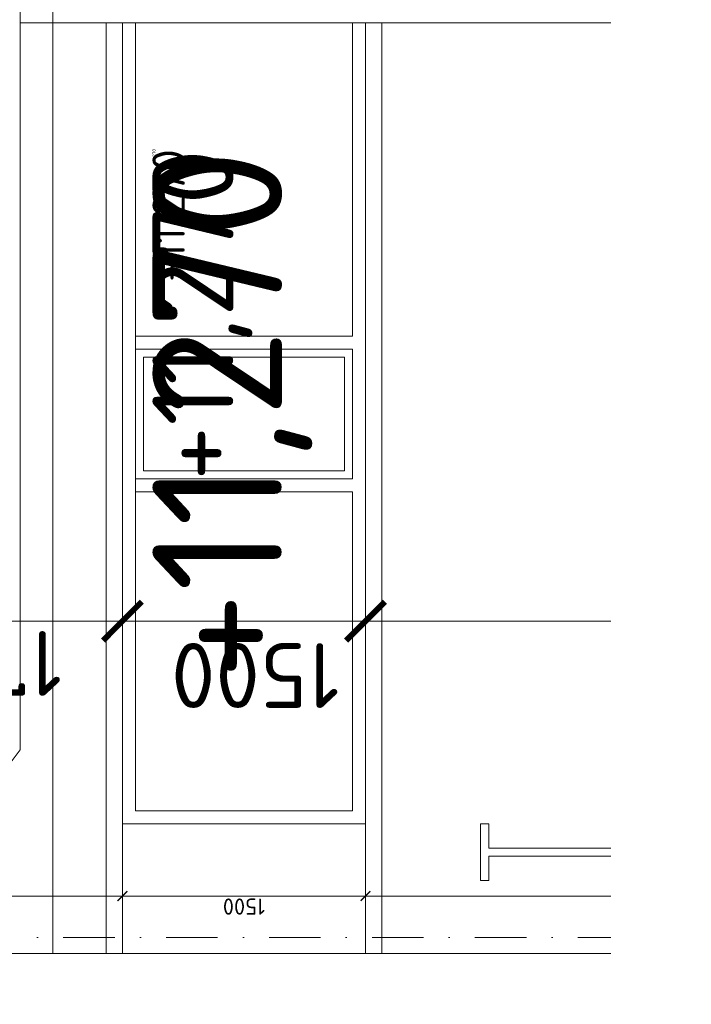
# Model space of a CAD drawing. Header units: millimetres. Extents: x -1695604 to 5289369, y -1488057 to 2187451.
# Tile 202 of 256: x 207061 to 211205, y 149587 to 155658. Entities that reach past the tile are written whole.
import ezdxf
from ezdxf import colors
from ezdxf.entities.mleader import LeaderData, LeaderLine
from ezdxf.enums import TextEntityAlignment as Align
from ezdxf.math import Vec2, Vec3

# ---------------------------------------------------------------- set-up
doc = ezdxf.new("R2010")
doc.units = ezdxf.units.MM
doc.linetypes.add('CENTERX2', pattern=[101.6, 63.5, -12.7, 12.7, -12.7])
doc.linetypes.add('DASHDOT', pattern=[25.4, 12.7, -6.35, 0, -6.35])
doc.layers.get('Defpoints').update_dxf_attribs({"color": 8})
for name, color, linetype in [('0 @ 1', 7, 'Continuous'), ('0 @ 10', 7, 'Continuous'), ('0 @ 100', 7, 'Continuous'), ('0 @ 250 (1)', 7, 'Continuous'), ('0 @ 250 (2)', 7, 'Continuous'), ('0 @ 400', 7, 'Continuous')]:
    doc.layers.add(name, color=color, linetype=linetype)
for name, color, linetype, lineweight in [('A99_N_kce-pohl', 1, 'Continuous', 9), ('A99_N_koty-200', 5, 'Continuous', 5), ('A99_N_koty-200 @ 200', 5, 'Continuous', 5), ('A99_N_koty-200 @ 50 (2)', 5, 'Continuous', 5), ('A99_N_koty-200-vysk', 6, 'Continuous', 9), ('A99_N_txt-popis-200', 240, 'Continuous', 5), ('A99_N_txt-popis-50', 240, 'Continuous', 9), ('A99_N_txt-popis-50 @ 200', 240, 'Continuous', 9), ('A99_N_txt-popis-50 @ 50', 240, 'Continuous', 9), ('A99_S_kce-pohl', 7, 'Continuous', 5), ('A99_S_kce-rez-sil', 7, 'Continuous', 15), ('A99_S_osy', 1, 'CENTERX2', 5)]:
    doc.layers.add(name, color=color, linetype=linetype, lineweight=lineweight)
doc.styles.add('A99_kota', font='isocpeur.ttf', dxfattribs={"height": 2})
doc.styles.add('A99_popis', font='isocpeur.ttf')
doc.dimstyles.new('A99_kota_200 new', dxfattribs={"dimscale": 200, "dimtxt": 2, "dimasz": 1.2, "dimexe": 0.5, "dimexo": 1.5, "dimgap": 0.3, "dimtad": 1, "dimdec": 0, "dimzin": 3, "dimdsep": 46, "dimtxsty": 'A99_kota', "dimblk": 'ARCHTICK', "dimcen": 2.5, "dimazin": 2, "dimtfac": 0.75, "dimtdec": 0, "dimtmove": 2, "dimatfit": 0, "dimfxl": 0, "dimtolj": 1, "dimtzin": 0, "dimlwd": 5, "dimlwe": 5, "dimarcsym": 0})

# ---------------------------------------------------------------- blocks, each defined once
blk = doc.blocks.new('_ArchTick')
at = {"color": 0, "linetype": 'ByBlock', "const_width": 0.15}
blk.add_lwpolyline([(-0.5, -0.5), (0.5, 0.5)], dxfattribs=at)
blk = doc.blocks.new('*D5763')
at = {"layer": 'A99_N_koty-200', "color": 0, "linetype": 'Continuous', "lineweight": 5, "transparency": 16777216}
for p, q in [((207695, 151950), (207695, 152050)), ((209195, 151950), (209195, 152050)), ((207695, 151950), (209195, 151950))]:
    blk.add_line(p, q, dxfattribs=at)
at = {"layer": 'Defpoints', "color": 0, "linetype": 'Continuous', "lineweight": 18, "transparency": 16777216}
for p in [(207695, 151950), (209195, 151950), (209195, 151950)]:
    blk.add_point(p, dxfattribs=at)
at = {"layer": 'A99_N_koty-200', "color": 0, "linetype": 'Continuous', "lineweight": 5, "transparency": 16777216, "xscale": 240, "yscale": 240, "zscale": 240, "rotation": 180}
blk.add_blockref('_ArchTick', (207695, 151950), dxfattribs=at)
at = {"layer": 'A99_N_koty-200', "color": 0, "linetype": 'Continuous', "lineweight": 5, "transparency": 16777216, "xscale": 240, "yscale": 240, "zscale": 240}
blk.add_blockref('_ArchTick', (209195, 151950), dxfattribs=at)
at = {"layer": 'A99_N_koty-200', "color": 0, "linetype": 'Continuous', "transparency": 16777216, "insert": (208515, 151615), "char_height": 400, "attachment_point": 5, "rotation": 180, "style": 'A99_kota'}
blk.add_mtext('\\A1;1500', dxfattribs=at)
blk = doc.blocks.new('*D5764')
at = {"layer": 'A99_N_koty-200', "color": 0, "linetype": 'Continuous', "lineweight": 5, "transparency": 16777216}
for p, q in [((207695, 150455), (207695, 150230)), ((209195, 150455), (209195, 150230)), ((207695, 150255), (209195, 150255))]:
    blk.add_line(p, q, dxfattribs=at)
at = {"layer": 'Defpoints', "color": 0, "linetype": 'Continuous', "lineweight": 18, "transparency": 16777216}
for p in [(207695, 151950), (209195, 151950), (209195, 150255)]:
    blk.add_point(p, dxfattribs=at)
at = {"layer": 'A99_N_koty-200', "color": 0, "linetype": 'Continuous', "lineweight": 5, "transparency": 16777216, "xscale": 60, "yscale": 60, "zscale": 60, "rotation": 180}
blk.add_blockref('_ArchTick', (207695, 150255), dxfattribs=at)
at = {"layer": 'A99_N_koty-200', "color": 0, "linetype": 'Continuous', "lineweight": 5, "transparency": 16777216, "xscale": 60, "yscale": 60, "zscale": 60}
blk.add_blockref('_ArchTick', (209195, 150255), dxfattribs=at)
at = {"layer": 'A99_N_koty-200', "color": 0, "linetype": 'Continuous', "transparency": 16777216, "insert": (208445, 150190), "char_height": 100, "attachment_point": 5, "rotation": 180, "style": 'A99_kota'}
blk.add_mtext('\\A1;1500', dxfattribs=at)
blk = doc.blocks.new('*D5766')
at = {"layer": 'A99_N_koty-200', "color": 0, "linetype": 'Continuous', "lineweight": 5, "transparency": 16777216}
for p, q in [((209195, 151150), (209195, 152050)), ((218965, 151150), (218965, 152050)), ((209195, 151950), (218965, 151950))]:
    blk.add_line(p, q, dxfattribs=at)
at = {"layer": 'Defpoints', "color": 0, "linetype": 'Continuous', "lineweight": 18, "transparency": 16777216}
for p in [(218965, 151950), (218965, 150255), (209195, 149050)]:
    blk.add_point(p, dxfattribs=at)
at = {"layer": 'A99_N_koty-200', "color": 0, "linetype": 'Continuous', "lineweight": 5, "transparency": 16777216, "xscale": 240, "yscale": 240, "zscale": 240, "rotation": 180}
blk.add_blockref('_ArchTick', (209195, 151950), dxfattribs=at)
at = {"layer": 'A99_N_koty-200', "color": 0, "linetype": 'Continuous', "lineweight": 5, "transparency": 16777216, "xscale": 240, "yscale": 240, "zscale": 240}
blk.add_blockref('_ArchTick', (218965, 151950), dxfattribs=at)
at = {"layer": 'A99_N_koty-200', "color": 0, "linetype": 'Continuous', "transparency": 16777216, "insert": (212357.5, 151672.5), "char_height": 400, "attachment_point": 5, "rotation": 180, "style": 'A99_kota'}
blk.add_mtext('\\A1;9770', dxfattribs=at)
blk = doc.blocks.new('*D5767')
at = {"layer": 'A99_N_koty-200', "color": 0, "linetype": 'Continuous', "lineweight": 5, "transparency": 16777216}
for p, q in [((209195, 150055), (209195, 150280)), ((218965, 150255), (218965, 150280)), ((209195, 150255), (218965, 150255))]:
    blk.add_line(p, q, dxfattribs=at)
at = {"layer": 'Defpoints', "color": 0, "linetype": 'Continuous', "lineweight": 18, "transparency": 16777216}
for p in [(218965, 150255), (218965, 150255), (209195, 149050)]:
    blk.add_point(p, dxfattribs=at)
at = {"layer": 'A99_N_koty-200', "color": 0, "linetype": 'Continuous', "lineweight": 5, "transparency": 16777216, "xscale": 60, "yscale": 60, "zscale": 60, "rotation": 180}
blk.add_blockref('_ArchTick', (209195, 150255), dxfattribs=at)
at = {"layer": 'A99_N_koty-200', "color": 0, "linetype": 'Continuous', "lineweight": 5, "transparency": 16777216, "xscale": 60, "yscale": 60, "zscale": 60}
blk.add_blockref('_ArchTick', (218965, 150255), dxfattribs=at)
at = {"layer": 'A99_N_koty-200', "color": 0, "linetype": 'Continuous', "transparency": 16777216, "insert": (214080, 150190), "char_height": 100, "attachment_point": 5, "rotation": 180, "style": 'A99_kota'}
blk.add_mtext('\\A1;9770', dxfattribs=at)
blk = doc.blocks.new('*D5769')
at = {"layer": 'A99_N_koty-200', "color": 0, "linetype": 'Continuous', "lineweight": 5, "transparency": 16777216}
for p, q in [((205980, 151150), (205980, 152050)), ((207695, 151150), (207695, 152050)), ((207695, 151950), (205980, 151950))]:
    blk.add_line(p, q, dxfattribs=at)
at = {"layer": 'Defpoints', "color": 0, "linetype": 'Continuous', "lineweight": 18, "transparency": 16777216}
for p in [(205980, 151950), (205980, 149050), (207695, 149050)]:
    blk.add_point(p, dxfattribs=at)
at = {"layer": 'A99_N_koty-200', "color": 0, "linetype": 'Continuous', "lineweight": 5, "transparency": 16777216, "xscale": 240, "yscale": 240, "zscale": 240, "rotation": 180}
blk.add_blockref('_ArchTick', (205980, 151950), dxfattribs=at)
at = {"layer": 'A99_N_koty-200', "color": 0, "linetype": 'Continuous', "lineweight": 5, "transparency": 16777216, "xscale": 240, "yscale": 240, "zscale": 240}
blk.add_blockref('_ArchTick', (207695, 151950), dxfattribs=at)
at = {"layer": 'A99_N_koty-200', "color": 0, "linetype": 'Continuous', "transparency": 16777216, "insert": (206837.5, 151690), "char_height": 400, "attachment_point": 5, "rotation": 180, "style": 'A99_kota'}
blk.add_mtext('\\A1;1715', dxfattribs=at)
blk = doc.blocks.new('*D5770')
at = {"layer": 'A99_N_koty-200', "color": 0, "linetype": 'Continuous', "lineweight": 5, "transparency": 16777216}
for p, q in [((205980, 150055), (205980, 150280)), ((207695, 150055), (207695, 150280)), ((207695, 150255), (205980, 150255))]:
    blk.add_line(p, q, dxfattribs=at)
at = {"layer": 'Defpoints', "color": 0, "linetype": 'Continuous', "lineweight": 18, "transparency": 16777216}
for p in [(205980, 150255), (205980, 149050), (207695, 149050)]:
    blk.add_point(p, dxfattribs=at)
at = {"layer": 'A99_N_koty-200', "color": 0, "linetype": 'Continuous', "lineweight": 5, "transparency": 16777216, "xscale": 60, "yscale": 60, "zscale": 60, "rotation": 180}
blk.add_blockref('_ArchTick', (205980, 150255), dxfattribs=at)
at = {"layer": 'A99_N_koty-200', "color": 0, "linetype": 'Continuous', "lineweight": 5, "transparency": 16777216, "xscale": 60, "yscale": 60, "zscale": 60}
blk.add_blockref('_ArchTick', (207695, 150255), dxfattribs=at)
at = {"layer": 'A99_N_koty-200', "color": 0, "linetype": 'Continuous', "transparency": 16777216, "insert": (206837.5, 150190), "char_height": 100, "attachment_point": 5, "rotation": 180, "style": 'A99_kota'}
blk.add_mtext('\\A1;1715', dxfattribs=at)
blk = doc.blocks.new('*U36')
at = {"color": 0, "linetype": 'ByBlock', "lineweight": -2, "style": 'A99_kota'}
for tag, p in [('VYSKA', (9.2, 7.75)), ('POPIS', (9.2, 4.5))]:
    blk.add_attdef(tag, text='', height=2, dxfattribs=at).set_placement(p, align=Align.TOP_RIGHT)
blk = doc.blocks.new('*U6681')
at = {"layer": 'A99_N_koty-200-vysk', "lineweight": 5}
ref = blk.add_blockref('*U36', (207695, 145560), dxfattribs=dict(at, xscale=200, yscale=200, zscale=200, rotation=90.00000000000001))
ref.add_attrib('VYSKA', '+11,270', dxfattribs={"layer": '0 @ 1', "color": 0, "linetype": 'ByBlock', "lineweight": -2, "height": 2, "rotation": 90, "style": 'A99_kota'}).set_placement((207880.2, 154860), align=Align.TOP_RIGHT)
ref = blk.add_blockref('*U36', (207695, 145560), dxfattribs=dict(at, xscale=200, yscale=200, zscale=200, rotation=90.00000000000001))
ref.add_attrib('VYSKA', '+11,270', dxfattribs={"layer": '0 @ 10', "color": 0, "linetype": 'ByBlock', "lineweight": -2, "height": 20, "rotation": 90, "style": 'A99_kota'}).set_placement((207880.2, 154860), align=Align.TOP_RIGHT)
ref = blk.add_blockref('*U36', (207695, 145560), dxfattribs=dict(at, xscale=200, yscale=200, zscale=200, rotation=90.00000000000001))
ref.add_attrib('VYSKA', '+11,270', dxfattribs={"layer": '0 @ 100', "color": 0, "linetype": 'ByBlock', "lineweight": -2, "height": 200, "rotation": 90, "style": 'A99_kota'}).set_placement((207880.2, 154860), align=Align.TOP_RIGHT)
ref = blk.add_blockref('*U36', (207695, 145560), dxfattribs=dict(at, xscale=200, yscale=200, zscale=200, rotation=90.00000000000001))
ref.add_attrib('VYSKA', '+11,270', dxfattribs={"layer": '0 @ 250 (1)', "color": 0, "linetype": 'ByBlock', "lineweight": -2, "height": 500, "rotation": 90, "style": 'A99_kota'}).set_placement((207880.2, 154860), align=Align.TOP_RIGHT)
ref = blk.add_blockref('*U36', (207695, 145560), dxfattribs=dict(at, xscale=200, yscale=200, zscale=200, rotation=90.00000000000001))
ref.add_attrib('VYSKA', '+11,270', dxfattribs={"layer": '0 @ 250 (2)', "color": 0, "linetype": 'ByBlock', "lineweight": -2, "height": 500, "rotation": 90, "style": 'A99_kota'}).set_placement((207880.2, 154860), align=Align.TOP_RIGHT)
ref = blk.add_blockref('*U36', (207695, 145560), dxfattribs=dict(at, xscale=200, yscale=200, zscale=200, rotation=90.00000000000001))
ref.add_attrib('VYSKA', '+11,270', dxfattribs={"layer": '0 @ 400', "color": 0, "linetype": 'ByBlock', "lineweight": -2, "height": 800, "rotation": 90, "style": 'A99_kota'}).set_placement((207880.2, 154860), align=Align.TOP_RIGHT)
blk = doc.blocks.new('*U6351')
at = {"layer": 'A99_N_txt-popis-50 @ 200', "lineweight": 9}
ml = blk.add_multileader_mtext('Standard', dxfattribs=at)
ml.set_content('\\A1;{\\C256;odvodňovací systém \\Pbude součásti \\Pdodávky opláštění}', color=1, style='A99_popis')
ml.set_leader_properties(color=256, linetype='ByLayer', lineweight=-1)
ml.build(insert=Vec2(0, 0))
ml.multileader.update_dxf_attribs({"dogleg_length": 1, "arrow_head_size": 300, "scale": 200})
ctx = ml.context
ctx.base_point, ctx.scale, ctx.char_height, ctx.arrow_head_size, ctx.landing_gap_size, ctx.plane_origin, ctx.plane_x_axis, ctx.plane_y_axis = Vec3(210970, -12084.9), 200, 400, 300, 250, Vec3(219443.5, -8522.5), Vec3(0, 1), Vec3(-1, 0)
notes = []
notes.append((ctx, [(1, (1, 1, 0), (210970, -6004.9), (0, -1), 740, [(0, [(210965, -1130)], 0, [])])]))
ctx.mtext.insert, ctx.mtext.text_direction, ctx.mtext.rotation, ctx.mtext.width, ctx.mtext.defined_height, ctx.mtext.flow_direction = Vec3(210710, -11834.9), Vec3(0, 1), 1.570796, 5331.785, 15.9, 5
ctx.mtext.has_bg_fill, ctx.mtext.bg_color, ctx.mtext.bg_scale_factor, ctx.mtext.bg_transparency, ctx.mtext.use_window_bg_color = 1, -1073741824, 1, 0, 1
for ctx, leaders in notes:
    for number, flags, end, landing, length, lines in leaders:
        leader = LeaderData()
        leader.index, (leader.has_last_leader_line, leader.has_dogleg_vector, leader.attachment_direction) = number, flags
        leader.last_leader_point, leader.dogleg_vector, leader.dogleg_length = Vec3(end), Vec3(landing), length
        for number, points, colour, breaks in lines:
            line = LeaderLine()
            line.index, line.vertices, line.color, line.breaks = number, Vec3.list(points), colors.encode_raw_color(colour), breaks
            leader.lines.append(line)
        ctx.leaders.append(leader)
blk = doc.blocks.new('*U6376')
at = {"layer": 'A99_N_koty-200 @ 200', "linetype": 'Continuous'}
dim = blk.add_linear_dim(base=(209195, 151950), p1=(207695, 151950), p2=(209195, 151950), angle=180, dimstyle='A99_kota_200 new', override={"dimscale": 200, "dimtix": 1, "dimtofl": 1, "dimtmove": 2, "dimatfit": 0}, dxfattribs=at)
dim.commit()
dim.dimension.update_dxf_attribs({"geometry": '*D5763', "text_midpoint": (208515, 151615), "dimtype": 128})
at = {"layer": 'A99_N_koty-200 @ 50 (2)', "linetype": 'Continuous'}
dim = blk.add_linear_dim(base=(209195, 150255), p1=(207695, 151950), p2=(209195, 151950), angle=180, dimstyle='A99_kota_200 new', override={"dimscale": 50, "dimtix": 1, "dimtofl": 1, "dimtmove": 2, "dimatfit": 0}, dxfattribs=at)
dim.commit()
dim.dimension.update_dxf_attribs({"geometry": '*D5764', "text_midpoint": (208445, 150190)})
blk = doc.blocks.new('*U6377')
at = {"layer": 'A99_N_koty-200 @ 200', "linetype": 'Continuous'}
dim = blk.add_linear_dim(base=(218965, 151950), p1=(209195, 149050), p2=(218965, 150255), angle=180, dimstyle='A99_kota_200 new', override={"dimscale": 200, "dimtix": 1, "dimtofl": 1, "dimtmove": 2, "dimatfit": 0}, dxfattribs=at)
dim.commit()
dim.dimension.update_dxf_attribs({"geometry": '*D5766', "text_midpoint": (212357.5, 151672.5), "dimtype": 128})
at = {"layer": 'A99_N_koty-200 @ 50 (2)', "linetype": 'Continuous'}
dim = blk.add_linear_dim(base=(218965, 150255), p1=(209195, 149050), p2=(218965, 150255), angle=180, dimstyle='A99_kota_200 new', override={"dimscale": 50, "dimtix": 1, "dimtofl": 1, "dimtmove": 2, "dimatfit": 0}, dxfattribs=at)
dim.commit()
dim.dimension.update_dxf_attribs({"geometry": '*D5767', "text_midpoint": (214080, 150190)})
blk = doc.blocks.new('*U6378')
at = {"layer": 'A99_N_koty-200 @ 200', "linetype": 'Continuous'}
dim = blk.add_linear_dim(base=(205980, 151950), p1=(207695, 149050), p2=(205980, 149050), angle=180, dimstyle='A99_kota_200 new', override={"dimscale": 200, "dimtix": 1, "dimtofl": 1, "dimtmove": 2, "dimatfit": 0}, dxfattribs=at)
dim.commit()
dim.dimension.update_dxf_attribs({"geometry": '*D5769', "text_midpoint": (206837.5, 151690)})
at = {"layer": 'A99_N_koty-200 @ 50 (2)', "linetype": 'Continuous'}
dim = blk.add_linear_dim(base=(205980, 150255), p1=(207695, 149050), p2=(205980, 149050), angle=180, dimstyle='A99_kota_200 new', override={"dimscale": 50, "dimtix": 1, "dimtofl": 1, "dimtmove": 2, "dimatfit": 0}, dxfattribs=at)
dim.commit()
dim.dimension.update_dxf_attribs({"geometry": '*D5770', "text_midpoint": (206837.5, 150190)})
blk = doc.blocks.new('*U6400')
at = {"layer": 'A99_N_txt-popis-50 @ 200', "lineweight": 9}
ml = blk.add_multileader_mtext('Standard', dxfattribs=at)
ml.set_content('\\A1;{\\C256;odvodňovací systém \\Pbude součásti \\Pdodávky opláštění}', color=1, style='A99_popis')
ml.set_leader_properties(color=256, linetype='ByLayer', lineweight=-1)
ml.build(insert=Vec2(0, 0))
ml.multileader.update_dxf_attribs({"dogleg_length": 1, "arrow_head_size": 300, "scale": 200})
ctx = ml.context
ctx.base_point, ctx.scale, ctx.char_height, ctx.arrow_head_size, ctx.landing_gap_size, ctx.plane_origin, ctx.plane_x_axis, ctx.plane_y_axis = Vec3(210970, 137915.1), 200, 400, 300, 250, Vec3(219443.5, 141477.5), Vec3(0, 1), Vec3(-1, 0)
notes = []
notes.append((ctx, [(1, (1, 1, 0), (210970, 143995.1), (0, -1), 740, [(0, [(210965, 148870)], 0, [])])]))
ctx.mtext.insert, ctx.mtext.text_direction, ctx.mtext.rotation, ctx.mtext.width, ctx.mtext.defined_height, ctx.mtext.flow_direction = Vec3(210710, 138165.1), Vec3(0, 1), 1.570796, 5331.785, 15.9, 5
ctx.mtext.has_bg_fill, ctx.mtext.bg_color, ctx.mtext.bg_scale_factor, ctx.mtext.bg_transparency, ctx.mtext.use_window_bg_color = 1, -1073741824, 1, 0, 1
for ctx, leaders in notes:
    for number, flags, end, landing, length, lines in leaders:
        leader = LeaderData()
        leader.index, (leader.has_last_leader_line, leader.has_dogleg_vector, leader.attachment_direction) = number, flags
        leader.last_leader_point, leader.dogleg_vector, leader.dogleg_length = Vec3(end), Vec3(landing), length
        for number, points, colour, breaks in lines:
            line = LeaderLine()
            line.index, line.vertices, line.color, line.breaks = number, Vec3.list(points), colors.encode_raw_color(colour), breaks
            leader.lines.append(line)
        ctx.leaders.append(leader)
at = {"layer": 'A99_N_txt-popis-50 @ 50', "lineweight": 9}
ml = blk.add_multileader_mtext('Standard', dxfattribs=at)
ml.set_content('\\A1;{\\C256;odvodňovací systém \\Pbude součásti \\Pdodávky opláštění}', color=(178, 0, 0), style='A99_popis')
ml.set_leader_properties(color=256, linetype='ByLayer', lineweight=-1)
ml.build(insert=Vec2(0, 0))
ml.multileader.update_dxf_attribs({"dogleg_length": 1, "arrow_head_size": 75, "scale": 50})
ctx = ml.context
ctx.base_point, ctx.scale, ctx.char_height, ctx.arrow_head_size, ctx.landing_gap_size, ctx.plane_origin, ctx.plane_x_axis, ctx.plane_y_axis = Vec3(211140, 146768.8), 50, 100, 75, 62.5, Vec3(219443.5, 141477.5), Vec3(0, 1), Vec3(-1, 0)
notes = []
notes.append((ctx, [(1, (1, 1, 0), (211140, 148250), (0, -1), 146.2, [(0, [(211140, 148915)], 0, [])])]))
ctx.mtext.insert, ctx.mtext.text_direction, ctx.mtext.rotation, ctx.mtext.width, ctx.mtext.defined_height, ctx.mtext.flow_direction = Vec3(211075, 146831.3), Vec3(0, 1), 1.570796, 1218.75, 15.9, 5
ctx.mtext.has_bg_fill, ctx.mtext.bg_color, ctx.mtext.bg_scale_factor, ctx.mtext.bg_transparency, ctx.mtext.use_window_bg_color = 1, -1073741824, 1, 0, 1
for ctx, leaders in notes:
    for number, flags, end, landing, length, lines in leaders:
        leader = LeaderData()
        leader.index, (leader.has_last_leader_line, leader.has_dogleg_vector, leader.attachment_direction) = number, flags
        leader.last_leader_point, leader.dogleg_vector, leader.dogleg_length = Vec3(end), Vec3(landing), length
        for number, points, colour, breaks in lines:
            line = LeaderLine()
            line.index, line.vertices, line.color, line.breaks = number, Vec3.list(points), colors.encode_raw_color(colour), breaks
            leader.lines.append(line)
        ctx.leaders.append(leader)

msp = doc.modelspace()

# ---------------------------------------------------------------- linework, layer by layer
at = {"layer": 'A99_N_kce-pohl'}
for p, q in [((207695, 150700), (207695, 155640)), ((207775, 150780), (207775, 155640)), ((207775, 155640), (207775, 153707.5)), ((209115, 153707.5), (209115, 155640)), ((209195, 155640), (209195, 150700)), ((209115, 153707.5), (207775, 153707.5)), ((207775, 153627.5), (207775, 152827.5)), ((209115, 153627.5), (207775, 153627.5)), ((209115, 152827.5), (209115, 153627.5)), ((209115, 152827.5), (207775, 152827.5)), ((207775, 152747.5), (207775, 150780)), ((209115, 152747.5), (207775, 152747.5)), ((209115, 150780), (209115, 152747.5)), ((209115, 150780), (209115, 152747.5)), ((207775, 150780), (208405, 150780)), ((207775, 150780), (209115, 150780)), ((209195, 150700), (207695, 150700))]:
    msp.add_line(p, q, dxfattribs=at)
msp.add_lwpolyline([(209065, 153577.5), (209065, 152877.5), (207825, 152877.5), (207825, 153577.5)], close=True, dxfattribs=at)
at = {"layer": 'A99_S_kce-pohl'}
for p, q in [((207265, 149900), (207265, 173500)), ((207065, 151155.5), (207065, 172244.5)), ((207595, 155640), (207595, 149900)), ((207695, 155640), (207695, 149900)), ((209195, 155640), (209195, 149900)), ((209295, 155640), (209295, 149900)), ((207065, 151155.5), (206071.1, 149848.9))]:
    msp.add_line(p, q, dxfattribs=at)
at = {"layer": 'A99_S_kce-rez-sil', "linetype": 'Continuous'}
for p, q in [((209905, 150700), (209905, 150350)), ((209905, 150700), (209955, 150700)), ((209955, 150700), (209955, 150550)), ((209955, 150350), (209955, 150500)), ((209905, 150350), (209955, 150350))]:
    msp.add_line(p, q, dxfattribs=at)

# ---------------------------------------------------------------- block references
at = {"layer": 'A99_N_koty-200', "color": 3, "linetype": 'Continuous', "lineweight": 18}
for name in ['*U6378', '*U6376']:
    msp.add_blockref(name, (0, 0), dxfattribs=at)
at = {"layer": 'A99_N_txt-popis-200', "color": 3, "linetype": 'Continuous', "lineweight": 18}
msp.add_blockref('*U6681', (0, 0), dxfattribs=at)
at = {"layer": 'A99_N_txt-popis-50', "color": 3, "linetype": 'Continuous', "lineweight": 18}
msp.add_blockref('*U6351', (0, 0), dxfattribs=at)

# ---------------------------------------------------------------- next in the draw order: linework, layer by layer
at = {"layer": 'A99_S_kce-pohl'}
for p, q in [((211105, 172700), (211105, 150700)), ((207065, 155640), (211105, 155640)), ((211105, 150700), (211105, 149900)), ((211105, 150700), (211805, 150700)), ((206199.8, 149900), (211105, 149900))]:
    msp.add_line(p, q, dxfattribs=at)
at = {"layer": 'A99_S_kce-rez-sil', "linetype": 'Continuous'}
for p, q in [((211105, 150700), (211055, 150700)), ((211055, 150700), (211055, 150550)), ((211105, 150700), (211105, 150350)), ((209955, 150550), (211055, 150550)), ((209955, 150500), (211055, 150500)), ((211055, 150350), (211055, 150500)), ((211105, 150350), (211055, 150350))]:
    msp.add_line(p, q, dxfattribs=at)
at = {"layer": 'A99_S_osy', "linetype": 'DASHDOT', "lineweight": 5, "ltscale": 25}
msp.add_lwpolyline([(222254.8, 150000), (202234.8, 150000)], dxfattribs=at)

# ---------------------------------------------------------------- next in the draw order: block references
at = {"layer": 'A99_N_koty-200', "color": 3, "linetype": 'Continuous', "lineweight": 18}
msp.add_blockref('*U6377', (0, 0), dxfattribs=at)

# ---------------------------------------------------------------- next in the draw order: leaders
at = {"layer": 'A99_N_txt-popis-50 @ 200', "lineweight": 9}
ml = msp.add_multileader_mtext('Standard', dxfattribs=at)
ml.set_content('\\A1;{\\fISOCPEUR|b1|i0|c238|p34;\\C256;ocelový nosník}', color=1, style='A99_popis')
ml.set_leader_properties(color=256, linetype='ByLayer', lineweight=-1)
ml.build(insert=Vec2(0, 0))
ml.multileader.update_dxf_attribs({"dogleg_length": 200, "arrow_head_size": 300, "scale": 200})
ctx = ml.context
ctx.base_point, ctx.scale, ctx.char_height, ctx.arrow_head_size, ctx.landing_gap_size, ctx.plane_origin = Vec3(21517.5, 152275), 200, 400, 300, 1000, Vec3(20965, 145696.7)
notes = []
notes.append((ctx, [(0, (1, 1, 0), (20717.5, 152275), (1, 0), 800, [(0, [(20720, 150347.5)], 0, [])])]))
ctx.mtext.insert, ctx.mtext.width, ctx.mtext.defined_height, ctx.mtext.flow_direction = Vec3(22517.5, 152533.2), 3664.376, 670, 5
for ctx, leaders in notes:
    for number, flags, end, landing, length, lines in leaders:
        leader = LeaderData()
        leader.index, (leader.has_last_leader_line, leader.has_dogleg_vector, leader.attachment_direction) = number, flags
        leader.last_leader_point, leader.dogleg_vector, leader.dogleg_length = Vec3(end), Vec3(landing), length
        for number, points, colour, breaks in lines:
            line = LeaderLine()
            line.index, line.vertices, line.color, line.breaks = number, Vec3.list(points), colors.encode_raw_color(colour), breaks
            leader.lines.append(line)
        ctx.leaders.append(leader)

# ---------------------------------------------------------------- next in the draw order: block references
at = {"layer": 'A99_N_txt-popis-50', "color": 3, "linetype": 'Continuous', "lineweight": 18}
msp.add_blockref('*U6400', (0, 0), dxfattribs=at)

doc.saveas('drawing.dxf')
